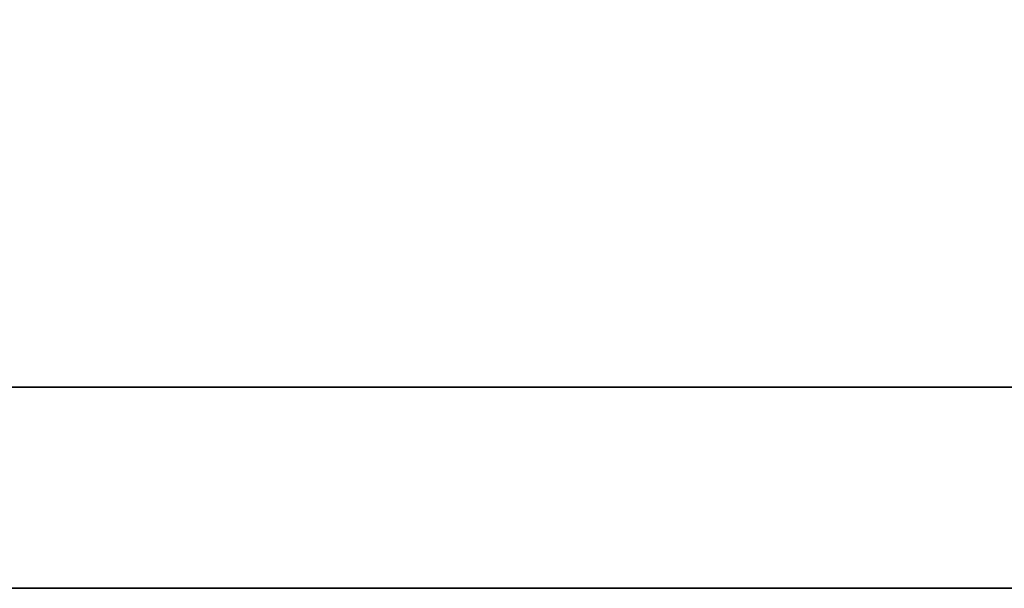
# Model space of a CAD drawing. Extents: x 30 to 228, y 66 to 165.
# Tile 8 of 54: x 186.239 to 186.756, y 115.644 to 115.943. Entities that reach past the tile are written whole.
import ezdxf

# ---------------------------------------------------------------- set-up
doc = ezdxf.new("R2010")
doc.units = 0
doc.header["$LTSCALE"] = 3
doc.header["$MEASUREMENT"] = 0
doc.layers.add('DIM', color=4, linetype='CONTINUOUS')
doc.layers.add('layer 1', color=7, linetype='CONTINUOUS')

# ---------------------------------------------------------------- blocks, each defined once
blk = doc.blocks.new('TBI MOTION logo(完整正式版)')
at = {"layer": 'layer 1', "color": 22, "lineweight": 35}
blk.add_open_spline([(75.90875, -9.47875), (75.90875, -9.47875), (75.90875, -12.28625), (75.90875, -12.28625), (75.90875, -12.28625), (75.90875, -12.28625), (75.90875, -12.47875), (75.90875, -12.47875), (75.90875, -12.47875), (75.90875, -12.47875), (75.71625, -12.47875), (75.71625, -12.47875), (75.71625, -12.47875), (75.71625, -12.47875), (-88.32875, -12.47875), (-88.32875, -12.47875), (-88.32875, -12.47875), (-88.32875, -12.47875), (-88.32875, -13.29375), (-88.32875, -13.29375), (-88.32875, -13.29375), (-88.32875, -13.29375), (82.89125, -13.29375), (82.89125, -13.29375), (82.89125, -13.29375), (82.89125, -13.29375), (75.90875, -9.47875), (75.90875, -9.47875)], degree=3, knots=[0, 0, 0, 0, 0.1428571, 0.1428571, 0.1428571, 0.1428572, 0.2857143, 0.2857143, 0.2857143, 0.2857143, 0.4285714, 0.4285714, 0.4285714, 0.4285714, 0.5714286, 0.5714286, 0.5714286, 0.5714286, 0.7142857, 0.7142857, 0.7142857, 0.7142857, 0.8571429, 0.8571429, 0.8571429, 0.8571429, 1, 1, 1, 1], dxfattribs=at)

msp = doc.modelspace()

# ---------------------------------------------------------------- block references
at = {"layer": 'DIM', "xscale": 0.1296000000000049, "yscale": 0.1296000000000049, "zscale": 0.1296000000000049}
msp.add_blockref('TBI MOTION logo(完整正式版)', (195.19184, 117.367), dxfattribs=at)

doc.saveas('drawing.dxf')
